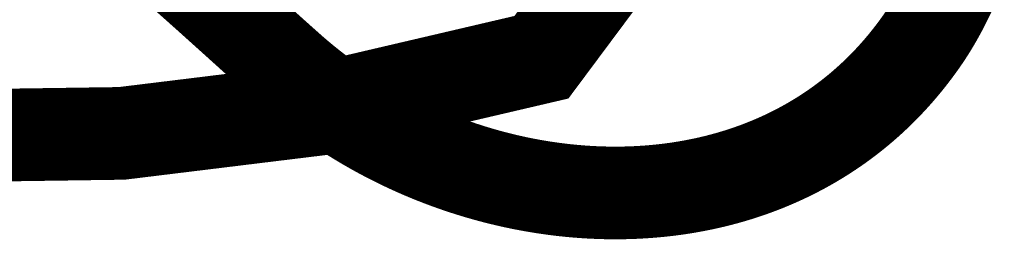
# Model space of a CAD drawing. Header units: metres. Extents: x 149734 to 159069, y 372625 to 380601.
# Tile 12 of 30: x 157334 to 157376, y 375962 to 375971. Entities that reach past the tile are written whole.
import ezdxf

# ---------------------------------------------------------------- set-up
doc = ezdxf.new("R2010")
doc.units = ezdxf.units.M
doc.header["$MEASUREMENT"] = 0
doc.layers.add('Beeklopen', color=7, linetype='Continuous', true_color=0x5291a5)
doc.layers.add('waterlopen', color=7, linetype='Continuous', true_color=0x5291a5)

msp = doc.modelspace()

# ---------------------------------------------------------------- linework, layer by layer
at = {"layer": 'Beeklopen', "const_width": 3.9}
for points in [[(157330.0745147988, 375966.2473691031), (157338.4624427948, 375966.3679348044), (157346.7642524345, 375967.3841314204), (157356.1339297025, 375969.5715376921), (157358.4074543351, 375972.6201275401), (157358.6141383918, 375974.3252710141)], [(157340.922148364, 375973.2076195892), (157341.0467982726, 375973.097520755), (157341.1707729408, 375972.9878326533), (157341.2940618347, 375972.87857335), (157341.3554458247, 375972.8241101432), (157341.4166544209, 375972.7697609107), (157341.4776863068, 375972.7155279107), (157341.5385401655, 375972.6614134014), (157341.5992146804, 375972.6074196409), (157341.6597085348, 375972.5535488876), (157341.720020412, 375972.4998033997), (157341.7801489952, 375972.4461854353), (157341.8400929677, 375972.3926972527), (157341.8998510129, 375972.3393411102), (157341.959421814, 375972.2861192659), (157342.0188040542, 375972.2330339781), (157342.077996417, 375972.1800875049), (157342.1369975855, 375972.1272821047), (157342.1958062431, 375972.0746200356), (157342.254421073, 375972.0221035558), (157342.3128407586, 375971.9697349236), (157342.3710639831, 375971.9175163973), (157342.4290894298, 375971.8654502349), (157342.4869157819, 375971.8135386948), (157342.5445417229, 375971.7617840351), (157342.6019659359, 375971.7101885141), (157342.6591871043, 375971.65875439), (157342.7162039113, 375971.607483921), (157342.7730150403, 375971.5563793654), (157342.8296191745, 375971.5054429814), (157342.8860149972, 375971.4546770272), (157342.9422011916, 375971.4040837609), (157342.9981764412, 375971.353665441), (157343.0539394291, 375971.3034243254), (157343.1094888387, 375971.2533626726), (157343.1648233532, 375971.2034827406), (157343.219941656, 375971.1537867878), (157343.2748424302, 375971.1042770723), (157343.3295243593, 375971.0549558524), (157343.3839861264, 375971.0058253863), (157343.438226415, 375970.9568879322), (157343.4922439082, 375970.9081457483), (157343.5460372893, 375970.8596010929), (157343.5996052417, 375970.8112562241), (157343.6529464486, 375970.7631134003), (157343.7060595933, 375970.7151748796), (157343.7589433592, 375970.6674429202), (157343.8115964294, 375970.6199197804), (157343.8640174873, 375970.5726077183), (157343.9162052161, 375970.5255089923), (157343.9681582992, 375970.4786258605), (157344.0198754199, 375970.4319605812), (157344.0713552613, 375970.3855154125), (157344.1225965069, 375970.3392926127), (157344.1735978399, 375970.2932944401), (157344.2243579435, 375970.2475231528), (157344.2748755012, 375970.201981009), (157344.3251491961, 375970.1566702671), (157344.3751777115, 375970.1115931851), (157344.4249597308, 375970.0667520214), (157344.4744939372, 375970.0221490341), (157344.523779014, 375969.9777864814), (157344.5728136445, 375969.9336666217), (157344.621596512, 375969.8897917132), (157344.6701262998, 375969.8461640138), (157344.7184016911, 375969.8027857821), (157344.7664213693, 375969.7596592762), (157344.8141840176, 375969.7167867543), (157344.8616883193, 375969.6741704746), (157344.9089329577, 375969.6318126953), (157344.9559166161, 375969.5897156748), (157345.0026379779, 375969.5478816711), (157345.0490957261, 375969.5063129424), (157345.0952885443, 375969.4650117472), (157345.1412151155, 375969.4239803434), (157345.1868741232, 375969.3832209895), (157345.2322642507, 375969.3427359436), (157345.2773841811, 375969.3025274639), (157345.3222325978, 375969.2625978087), (157345.3668081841, 375969.222949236), (157345.4111096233, 375969.1835840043), (157345.4551355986, 375969.1445043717), (157345.4988847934, 375969.1057125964), (157345.5423558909, 375969.0672109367), (157345.5639867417, 375969.0480696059), (157345.5854473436, 375969.0291076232), (157345.628158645, 375968.9915557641), (157345.7139318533, 375968.9168169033), (157345.8001691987, 375968.8425656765), (157345.8868666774, 375968.7688034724), (157345.9740202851, 375968.6955316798), (157346.061626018, 375968.6227516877), (157346.1496798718, 375968.5504648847), (157346.2381778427, 375968.4786726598), (157346.3271159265, 375968.4073764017), (157346.4164901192, 375968.3365774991), (157346.5062964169, 375968.2662773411), (157346.5965308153, 375968.1964773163), (157346.6871893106, 375968.1271788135), (157346.7782678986, 375968.0583832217), (157346.8697625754, 375967.9900919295), (157346.9616693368, 375967.9223063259), (157347.0539841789, 375967.8550277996), (157347.1467030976, 375967.7882577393), (157347.2398220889, 375967.7219975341), (157347.3333371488, 375967.6562485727), (157347.427244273, 375967.5910122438), (157347.5215394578, 375967.5262899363), (157347.616218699, 375967.462083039), (157347.7112779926, 375967.3983929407), (157347.8067133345, 375967.3352210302), (157347.9025207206, 375967.2725686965), (157347.9986961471, 375967.2104373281), (157348.0952356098, 375967.148828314), (157348.1921351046, 375967.0877430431), (157348.2893906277, 375967.027182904), (157348.3869981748, 375966.9671492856), (157348.484953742, 375966.9076435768), (157348.5832533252, 375966.8486671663), (157348.6818929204, 375966.7902214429), (157348.7808685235, 375966.7323077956), (157348.8801761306, 375966.6749276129), (157348.9798117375, 375966.6180822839), (157349.0797713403, 375966.5617731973), (157349.1800509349, 375966.506001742), (157349.2806465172, 375966.4507693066), (157349.3815540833, 375966.3960772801), (157349.482769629, 375966.3419270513), (157349.5842891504, 375966.2883200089), (157349.6861086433, 375966.2352575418), (157349.7882241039, 375966.1827410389), (157349.8906315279, 375966.1307718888), (157349.9933269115, 375966.0793514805), (157350.0963062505, 375966.0284812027), (157350.1995655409, 375965.9781624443), (157350.3031007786, 375965.928396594), (157350.4069079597, 375965.8791850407), (157350.5109830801, 375965.8305291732), (157350.6153221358, 375965.7824303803), (157350.7199211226, 375965.7348900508), (157350.8247760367, 375965.6879095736), (157350.9298828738, 375965.6414903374), (157351.0352376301, 375965.5956337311), (157351.1408363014, 375965.5503411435), (157351.2466748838, 375965.5056139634), (157351.3527493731, 375965.4614535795), (157351.4590557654, 375965.4178613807), (157351.5655900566, 375965.3748387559), (157351.6723482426, 375965.3323870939), (157351.7793263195, 375965.2905077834), (157351.8865202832, 375965.2492022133), (157351.9939261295, 375965.2084717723), (157352.1015398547, 375965.1683178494), (157352.2093574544, 375965.1287418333), (157352.3173749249, 375965.0897451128), (157352.4255882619, 375965.0513290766), (157352.5339934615, 375965.0134951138), (157352.6425865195, 375964.9762446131), (157352.7513634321, 375964.9395789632), (157352.8603201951, 375964.903499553), (157352.9694528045, 375964.8680077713), (157353.0787572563, 375964.833105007), (157353.1882295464, 375964.7987926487), (157353.2978656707, 375964.7650720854), (157353.4076616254, 375964.7319447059), (157353.5176134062, 375964.6994118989), (157353.6277170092, 375964.6674750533), (157353.7379684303, 375964.636135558), (157353.8483636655, 375964.6053948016), (157353.9588987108, 375964.575254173), (157354.069569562, 375964.5457150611), (157354.1803722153, 375964.5167788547), (157354.2913026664, 375964.4884469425), (157354.4023569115, 375964.4607207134), (157354.5135309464, 375964.4336015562), (157354.6248207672, 375964.4070908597), (157354.7362223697, 375964.3811900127), (157354.84773175, 375964.355900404), (157354.959344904, 375964.3312234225), (157355.0710578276, 375964.307160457), (157355.1828665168, 375964.2837128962), (157355.2947669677, 375964.2608821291), (157355.4067551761, 375964.2386695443), (157355.518827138, 375964.2170765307), (157355.6309788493, 375964.1961044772), (157355.7432063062, 375964.1757547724), (157355.8555055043, 375964.1560288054), (157355.9678724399, 375964.1369279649), (157356.0803031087, 375964.1184536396), (157356.1927935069, 375964.1006072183), (157356.3053396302, 375964.08339009), (157356.4179374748, 375964.0668036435), (157356.5305830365, 375964.0508492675), (157356.6432723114, 375964.0355283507), (157356.7560012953, 375964.0208422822), (157356.8687659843, 375964.0067924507), (157356.9815623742, 375963.9933802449), (157357.0943864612, 375963.9806070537), (157357.207234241, 375963.968474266), (157357.3201017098, 375963.9569832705), (157357.4329848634, 375963.946135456), (157357.5458796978, 375963.9359322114), (157357.6587822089, 375963.9263749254), (157357.7716883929, 375963.917464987), (157357.8845942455, 375963.9092037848), (157357.9974957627, 375963.9015927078), (157358.1103889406, 375963.8946331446), (157358.2232697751, 375963.8883264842), (157358.3361342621, 375963.8826741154), (157358.4489783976, 375963.8776774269), (157358.5617981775, 375963.8733378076), (157358.6745895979, 375963.8696566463), (157358.7873486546, 375963.8666353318), (157358.9000713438, 375963.8642752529), (157359.0127536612, 375963.8625777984), (157359.1253916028, 375963.8615443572), (157359.2379811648, 375963.8611763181), (157359.3505183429, 375963.8614750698), (157359.4629991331, 375963.8624420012), (157359.5754195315, 375963.8640785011), (157359.6877755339, 375963.8663859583), (157359.8000631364, 375963.8693657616), (157359.9122783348, 375963.8730192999), (157360.0244171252, 375963.8773479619), (157360.1364755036, 375963.8823531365), (157360.2484494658, 375963.8880362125), (157360.3603350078, 375963.8943985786), (157360.4721281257, 375963.9014416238), (157360.5838248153, 375963.9091667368), (157360.6954210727, 375963.9175753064), (157360.8069128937, 375963.9266687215), (157360.9182962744, 375963.9364483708), (157361.0295672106, 375963.9469156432), (157361.1407216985, 375963.9580719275), (157361.2517557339, 375963.9699186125), (157361.3626653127, 375963.982457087), (157361.4734464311, 375963.9956887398), (157361.5840950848, 375964.0096149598), (157361.6946072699, 375964.0242371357), (157361.8049789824, 375964.0395566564), (157361.9152062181, 375964.0555749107), (157362.0252849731, 375964.0722932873), (157362.1352112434, 375964.0897131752), (157362.2449810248, 375964.1078359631), (157362.3545903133, 375964.1266630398), (157362.464035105, 375964.1461957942), (157362.5733113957, 375964.166435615), (157362.6824151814, 375964.1873838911), (157362.7913424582, 375964.2090420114), (157362.9000892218, 375964.2314113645), (157363.0086514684, 375964.2544933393), (157363.1170251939, 375964.2782893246), (157363.2252063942, 375964.3028007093), (157363.3331910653, 375964.3280288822), (157363.4409752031, 375964.3539752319), (157363.5485548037, 375964.3806411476), (157363.6559258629, 375964.4080280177), (157363.7630843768, 375964.4361372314), (157363.8700263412, 375964.4649701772), (157363.9767477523, 375964.494528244), (157364.0832446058, 375964.5248128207), (157364.1895128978, 375964.5558252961), (157364.2955486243, 375964.587567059), (157364.4013477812, 375964.6200394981), (157364.5069063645, 375964.6532440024), (157364.61222037, 375964.6871819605), (157364.7172857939, 375964.7218547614), (157364.822098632, 375964.7572637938), (157364.9266548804, 375964.7934104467), (157365.0309505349, 375964.8302961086), (157365.1349815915, 375964.8679221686), (157365.2387440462, 375964.9062900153), (157365.342233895, 375964.9454010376), (157365.4454471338, 375964.9852566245), (157365.5483797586, 375965.0258581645), (157365.6510277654, 375965.0672070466), (157365.75338715, 375965.1093046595), (157365.8554539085, 375965.1521523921), (157365.9572240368, 375965.1957516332), (157366.0586935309, 375965.2401037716), (157366.1598583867, 375965.2852101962), (157366.2607146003, 375965.3310722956), (157366.3110257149, 375965.3542871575), (157366.3612581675, 375965.3776914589), (157366.4114114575, 375965.4012853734), (157366.4614850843, 375965.4250690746), (157366.5114785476, 375965.4490427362), (157366.5613913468, 375965.4732065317), (157366.6112229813, 375965.4975606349), (157366.6609729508, 375965.5221052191), (157366.7106407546, 375965.5468404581), (157366.7602258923, 375965.5717665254), (157366.8097278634, 375965.5968835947), (157366.8591461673, 375965.6221918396), (157366.9084803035, 375965.6476914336), (157366.9577297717, 375965.6733825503), (157367.0068940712, 375965.6992653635), (157367.0559727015, 375965.7253400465), (157367.1049651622, 375965.7516067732), (157367.1538709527, 375965.778065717), (157367.2026895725, 375965.8047170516), (157367.2514205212, 375965.8315609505), (157367.3000632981, 375965.8585975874), (157367.348617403, 375965.8858271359), (157367.3970823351, 375965.9132497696), (157367.4454575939, 375965.940865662), (157367.4937426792, 375965.9686749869), (157367.5419370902, 375965.9966779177), (157367.5900403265, 375966.024874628), (157367.6380518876, 375966.0532652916), (157367.6859712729, 375966.0818500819), (157367.7337979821, 375966.1106291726), (157367.7815315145, 375966.1396027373), (157367.8291713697, 375966.1687709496), (157367.8767170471, 375966.1981339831), (157367.9241680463, 375966.2276920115), (157367.9715238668, 375966.2574452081), (157368.018784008, 375966.2873937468), (157368.0659479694, 375966.317537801), (157368.1130152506, 375966.3478775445), (157368.159985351, 375966.3784131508), (157368.2068577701, 375966.4091447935), (157368.2536320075, 375966.4400726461), (157368.3003075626, 375966.4711968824), (157368.3468839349, 375966.5025176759), (157368.3933606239, 375966.5340352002), (157368.4397371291, 375966.5657496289), (157368.48601295, 375966.5976611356), (157368.5321875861, 375966.6297698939), (157368.5782605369, 375966.6620760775), (157368.6242313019, 375966.6945798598), (157368.6700993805, 375966.7272814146), (157368.7158642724, 375966.7601809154), (157368.7615254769, 375966.7932785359), (157368.8070824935, 375966.8265744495), (157368.8525348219, 375966.86006883), (157368.8978819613, 375966.8937618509), (157368.9431234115, 375966.9276536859), (157368.9882586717, 375966.9617445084), (157369.0332872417, 375966.9960344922), (157369.0782086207, 375967.0305238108), (157369.1230223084, 375967.0652126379), (157369.1677278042, 375967.100101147), (157369.2123246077, 375967.1351895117), (157369.2568122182, 375967.1704779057), (157369.3011901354, 375967.2059665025), (157369.3454578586, 375967.2416554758), (157369.3896148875, 375967.2775449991), (157369.4336607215, 375967.3136352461), (157369.47759486, 375967.3499263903), (157369.5214168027, 375967.3864186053), (157369.5651260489, 375967.4231120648), (157369.6087220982, 375967.4600069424), (157369.6522044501, 375967.4971034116), (157369.695572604, 375967.5344016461), (157369.7388260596, 375967.5719018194), (157369.7819643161, 375967.6096041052), (157369.8249868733, 375967.6475086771), (157369.8678932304, 375967.6856157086), (157369.9106828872, 375967.7239253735), (157369.9533553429, 375967.7624378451), (157369.9959100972, 375967.8011532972), (157370.0383466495, 375967.8400719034), (157370.0806644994, 375967.8791938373), (157370.1228631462, 375967.9185192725), (157370.1649420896, 375967.9580483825), (157370.206900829, 375967.997781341), (157370.2487388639, 375968.0377183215), (157370.2904556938, 375968.0778594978), (157370.3320508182, 375968.1182050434), (157370.3735237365, 375968.1587551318), (157370.4148739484, 375968.1995099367), (157370.4561009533, 375968.2404696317), (157370.4972042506, 375968.2816343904), (157370.5381833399, 375968.3230043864), (157370.5790377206, 375968.3645797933), (157370.6197668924, 375968.4063607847), (157370.6603703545, 375968.4483475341), (157370.7008476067, 375968.4905402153), (157370.7411981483, 375968.5329390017), (157370.7814214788, 375968.5755440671), (157370.8215170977, 375968.618355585), (157370.8614845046, 375968.6613737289), (157370.901323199, 375968.7045986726), (157370.9410326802, 375968.7480305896), (157370.9806124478, 375968.7916696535), (157371.0200620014, 375968.8355160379), (157371.0593808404, 375968.8795699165), (157371.0985684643, 375968.9238314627), (157371.1376243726, 375968.9683008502), (157371.1765480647, 375969.0129782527), (157371.2153390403, 375969.0578638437), (157371.2539967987, 375969.1029577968), (157371.2925208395, 375969.1482602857), (157371.3309106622, 375969.1937714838), (157371.3691657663, 375969.2394915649), (157371.4072856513, 375969.2854207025), (157371.4452698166, 375969.3315590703), (157371.4831177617, 375969.3779068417), (157371.5208289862, 375969.4244641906), (157371.5584029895, 375969.4712312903), (157371.5958392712, 375969.5182083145), (157371.6331373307, 375969.565395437), (157371.6702966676, 375969.6127928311), (157371.7073167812, 375969.6604006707), (157371.7441971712, 375969.7082191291), (157371.7809373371, 375969.7562483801), (157371.8175367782, 375969.8044885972), (157371.8539949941, 375969.8529399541), (157371.8903114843, 375969.9016026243), (157371.9264857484, 375969.9504767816), (157371.9625172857, 375969.9995625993), (157371.9984055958, 375970.0488602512), (157372.0341501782, 375970.0983699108), (157372.0697505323, 375970.1480917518), (157372.1052061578, 375970.1980259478), (157372.140516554, 375970.2481726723), (157372.1756812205, 375970.2985320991), (157372.2106996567, 375970.3491044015), (157372.2453552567, 375970.3997093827), (157372.2797486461, 375970.4505474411), (157372.3139640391, 375970.5017072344), (157372.3480018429, 375970.5531876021), (157372.381862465, 375970.6049873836), (157372.4155463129, 375970.6571054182), (157372.4490537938, 375970.7095405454), (157372.4823853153, 375970.7622916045), (157372.5155412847, 375970.815357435), (157372.5485221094, 375970.8687368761), (157372.5813281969, 375970.9224287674), (157372.6139599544, 375970.9764319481), (157372.6464177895, 375971.0307452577), (157372.6787021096, 375971.0853675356), (157372.710813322, 375971.1402976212), (157372.7427518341, 375971.1955343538), (157372.7745180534, 375971.2510765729), (157372.8061123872, 375971.3069231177), (157372.837535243, 375971.3630728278), (157372.8687870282, 375971.4195245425), (157372.8998681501, 375971.4762771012), (157372.9307790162, 375971.5333293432), (157372.9615200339, 375971.590680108), (157372.9920916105, 375971.6483282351), (157373.0224941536, 375971.7062725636), (157373.0527280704, 375971.7645119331), (157373.0827937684, 375971.8230451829), (157373.112691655, 375971.8818711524), (157373.1424221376, 375971.940988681), (157373.1719856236, 375972.000396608), (157373.2013825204, 375972.060093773), (157373.2306132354, 375972.1200790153), (157373.2596781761, 375972.1803511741), (157373.2885777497, 375972.2409090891), (157373.3173123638, 375972.3017515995), (157373.3458824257, 375972.3628775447), (157373.3742883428, 375972.4242857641), (157373.4025305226, 375972.4859750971), (157373.4306093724, 375972.5479443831), (157373.4585252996, 375972.6101924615), (157373.4862787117, 375972.6727181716), (157373.513870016, 375972.7355203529), (157373.54129962, 375972.7985978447), (157373.5685679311, 375972.8619494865), (157373.5956753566, 375972.9255741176), (157373.6226223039, 375972.9894705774), (157373.6494091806, 375973.0536377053), (157373.6760363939, 375973.1180743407)]]:
    msp.add_lwpolyline(points, dxfattribs=at)
at = {"layer": 'waterlopen', "const_width": 1}
msp.add_lwpolyline([(157330.0745147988, 375966.2473691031), (157338.4624427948, 375966.3679348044), (157346.7642524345, 375967.3841314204), (157356.1339297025, 375969.5715376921), (157358.4074543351, 375972.6201275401)], dxfattribs=at)

doc.saveas('drawing.dxf')
